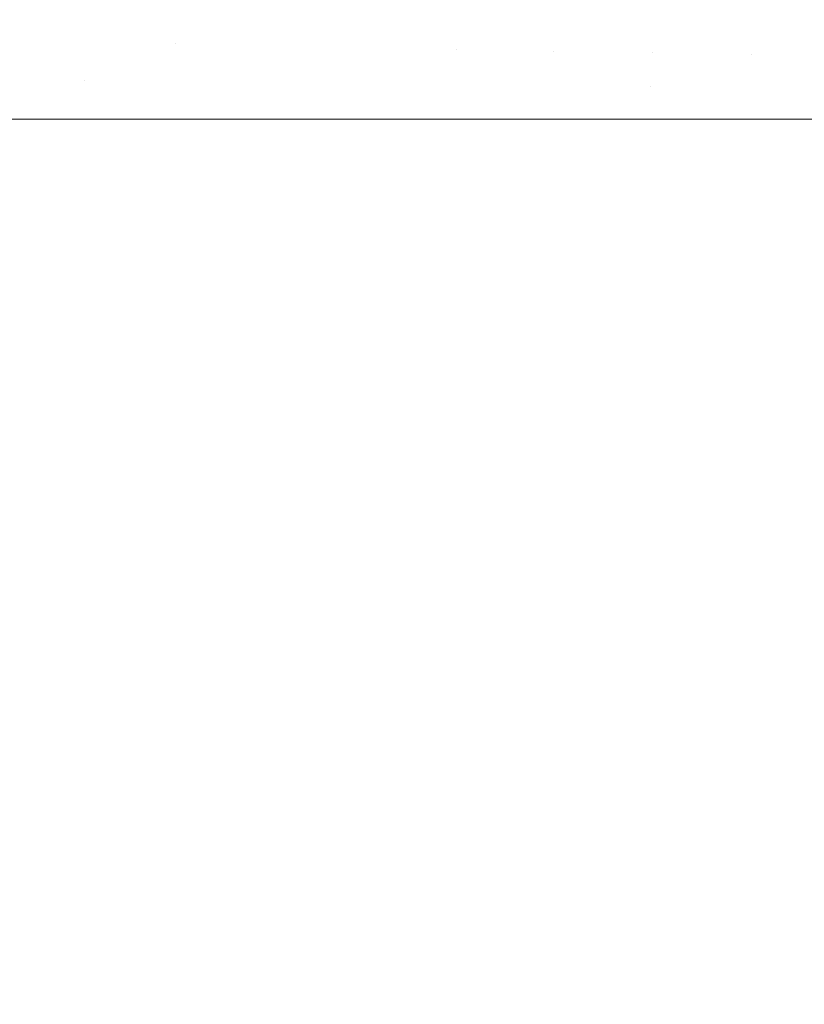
# Model space of a CAD drawing. Header units: centimetres. Extents: x -44.1 to 45.2, y 4.2 to 6.
# Tile 59 of 256: x -44.0589 to -44.0334, y 5.8713 to 5.9033. Entities that reach past the tile are written whole.
import ezdxf

# ---------------------------------------------------------------- set-up
doc = ezdxf.new("R2010")
doc.units = ezdxf.units.CM
doc.header["$LTSCALE"] = 2.54
doc.layers.add('Lucido design-1', color=7, linetype='Continuous')

# ---------------------------------------------------------------- blocks, each defined once
blk = doc.blocks.new('Gruppo-4-1')
at = {"color": 7, "linetype": 'Continuous', "lineweight": 9}
for points, invisible_edges in [([(-44.053857, 5.902536, -2312.358516), (-44.053654, 5.905059, -2312.358516), (-44.056564, 5.905171, -2312.360685), (-44.056686, 5.903872, -2312.360685)], 15), ([(-44.056686, 5.903872, -2313.083655), (-44.056564, 5.905171, -2313.083655), (-44.053654, 5.905059, -2313.085824), (-44.053857, 5.902536, -2313.085824)], 15), ([(-44.053857, 5.902536, -2312.358516), (-44.050874, 5.90248, -2312.356417), (-44.050675, 5.904944, -2312.356417), (-44.053654, 5.905059, -2312.358516)], 15), ([(-44.053654, 5.905059, -2313.085824), (-44.050675, 5.904944, -2313.087923), (-44.050874, 5.90248, -2313.087923), (-44.053857, 5.902536, -2313.085824)], 15), ([(-44.047632, 5.904827, -2312.354388), (-44.050675, 5.904944, -2312.356417), (-44.050874, 5.90248, -2312.356417), (-44.047826, 5.902422, -2312.354388)], 15), ([(-44.047826, 5.902422, -2313.089952), (-44.050874, 5.90248, -2313.087923), (-44.050675, 5.904944, -2313.087923), (-44.047632, 5.904827, -2313.089952)], 15), ([(-44.047826, 5.902422, -2312.354388), (-44.044721, 5.902363, -2312.35243), (-44.044531, 5.904708, -2312.35243), (-44.047632, 5.904827, -2312.354388)], 15), ([(-44.047632, 5.904827, -2313.089952), (-44.044531, 5.904708, -2313.09191), (-44.044721, 5.902363, -2313.09191), (-44.047826, 5.902422, -2313.089952)], 15), ([(-44.041379, 5.904586, -2312.350543), (-44.044531, 5.904708, -2312.35243), (-44.044721, 5.902363, -2312.35243), (-44.041563, 5.902303, -2312.350543)], 15), ([(-44.041563, 5.902303, -2313.093797), (-44.044721, 5.902363, -2313.09191), (-44.044531, 5.904708, -2313.09191), (-44.041379, 5.904586, -2313.093797)], 15), ([(-44.041379, 5.904586, -2312.350543), (-44.041563, 5.902303, -2312.350543), (-44.038358, 5.902243, -2312.348727), (-44.038285, 5.903345, -2312.348727)], 15), ([(-44.041379, 5.904586, -2313.093797), (-44.038179, 5.904463, -2313.095613), (-44.038358, 5.902243, -2313.095613), (-44.041563, 5.902303, -2313.093797)], 15), ([(-44.035113, 5.902181, -2313.097357), (-44.038358, 5.902243, -2313.095613), (-44.038179, 5.904463, -2313.095613), (-44.034939, 5.904338, -2313.097357)], 15), ([(-44.034939, 5.904338, -2312.346983), (-44.038179, 5.904463, -2312.348727), (-44.038285, 5.903345, -2312.348727), (-44.035041, 5.903252, -2312.346983)], 15), ([(-44.034939, 5.904338, -2313.097357), (-44.031663, 5.904212, -2313.099031), (-44.031831, 5.902119, -2313.099031), (-44.035113, 5.902181, -2313.097357)], 15), ([(-44.035041, 5.903252, -2312.346983), (-44.031762, 5.903158, -2312.345308), (-44.031663, 5.904212, -2312.345308), (-44.034939, 5.904338, -2312.346983)], 15), ([(-44.059523, 5.903953, -2312.362924), (-44.05961, 5.902645, -2312.362924), (-44.056772, 5.902592, -2312.360685), (-44.056686, 5.903872, -2312.360685)], 15), ([(-44.056686, 5.903872, -2313.083655), (-44.056772, 5.902592, -2313.083655), (-44.05961, 5.902645, -2313.081416), (-44.059523, 5.903953, -2313.081416)], 15), ([(-44.056686, 5.903872, -2312.360685), (-44.056772, 5.902592, -2312.360685), (-44.053857, 5.902536, -2312.358516)], 11), ([(-44.053857, 5.902536, -2313.085824), (-44.056772, 5.902592, -2313.083655), (-44.056686, 5.903872, -2313.083655)], 11), ([(-44.035041, 5.903252, -2312.346983), (-44.038285, 5.903345, -2312.348727), (-44.038358, 5.902243, -2312.348727), (-44.035113, 5.902181, -2312.346983)], 15), ([(-44.035113, 5.902181, -2312.346983), (-44.031831, 5.902119, -2312.345308), (-44.031762, 5.903158, -2312.345308), (-44.035041, 5.903252, -2312.346983)], 15), ([(-44.056822, 5.901331, -2312.360685), (-44.056772, 5.902592, -2312.360685), (-44.05961, 5.902645, -2312.362924), (-44.059662, 5.901357, -2312.362924)], 15), ([(-44.059662, 5.901357, -2313.081416), (-44.05961, 5.902645, -2313.081416), (-44.056772, 5.902592, -2313.083655), (-44.056822, 5.901331, -2313.083655)], 15), ([(-44.05586, 5.900089, -2312.359943), (-44.056772, 5.902592, -2312.360685), (-44.056822, 5.901331, -2312.360685)], 11), ([(-44.056822, 5.901331, -2313.083655), (-44.056772, 5.902592, -2313.083655), (-44.05586, 5.900089, -2313.084397)], 11), ([(-44.053857, 5.902536, -2312.358516), (-44.056772, 5.902592, -2312.360685), (-44.05586, 5.900089, -2312.359943)], 11), ([(-44.05586, 5.900089, -2313.084397), (-44.056772, 5.902592, -2313.083655), (-44.053857, 5.902536, -2313.085824)], 11), ([(-44.05586, 5.900089, -2312.359943), (-44.053907, 5.900089, -2312.358537), (-44.053857, 5.902536, -2312.358516)], 10), ([(-44.053857, 5.902536, -2313.085824), (-44.053907, 5.900089, -2313.085803), (-44.05586, 5.900089, -2313.084397)], 9), ([(-44.053857, 5.902536, -2312.358516), (-44.053907, 5.900089, -2312.358537), (-44.051517, 5.900089, -2312.356815)], 9), ([(-44.051517, 5.900089, -2313.087525), (-44.053907, 5.900089, -2313.085803), (-44.053857, 5.902536, -2313.085824)], 10), ([(-44.051517, 5.900089, -2312.356815), (-44.050874, 5.90248, -2312.356417), (-44.053857, 5.902536, -2312.358516)], 11), ([(-44.053857, 5.902536, -2313.085824), (-44.050874, 5.90248, -2313.087923), (-44.051517, 5.900089, -2313.087525)], 11), ([(-44.047826, 5.902422, -2312.354388), (-44.050874, 5.90248, -2312.356417), (-44.051517, 5.900089, -2312.356815), (-44.047877, 5.900089, -2312.354404)], 11), ([(-44.046776, 5.900089, -2313.090665), (-44.051517, 5.900089, -2313.087525), (-44.050874, 5.90248, -2313.087923), (-44.047826, 5.902422, -2313.089952)], 14), ([(-44.047826, 5.902422, -2312.354388), (-44.047877, 5.900089, -2312.354404), (-44.046776, 5.900089, -2312.353675)], 9), ([(-44.044721, 5.902363, -2312.35243), (-44.047826, 5.902422, -2312.354388), (-44.046776, 5.900089, -2312.353675)], 11), ([(-44.047826, 5.902422, -2313.089952), (-44.044721, 5.902363, -2313.09191), (-44.046776, 5.900089, -2313.090665)], 11), ([(-44.046776, 5.900089, -2312.353675), (-44.044766, 5.900089, -2312.352454), (-44.044721, 5.902363, -2312.35243)], 10), ([(-44.041609, 5.900089, -2313.093804), (-44.046776, 5.900089, -2313.090665), (-44.044721, 5.902363, -2313.09191)], 10), ([(-44.044721, 5.902363, -2312.35243), (-44.044766, 5.900089, -2312.352454), (-44.041622, 5.900089, -2312.350543)], 9), ([(-44.041622, 5.900089, -2312.350543), (-44.041563, 5.902303, -2312.350543), (-44.044721, 5.902363, -2312.35243)], 11), ([(-44.044721, 5.902363, -2313.09191), (-44.041563, 5.902303, -2313.093797), (-44.041609, 5.900089, -2313.093804)], 11), ([(-44.041563, 5.902303, -2312.350543), (-44.041622, 5.900089, -2312.350543), (-44.041609, 5.900089, -2312.350536)], 9), ([(-44.038402, 5.901157, -2312.348727), (-44.041563, 5.902303, -2312.350543), (-44.041609, 5.900089, -2312.350536)], 11), ([(-44.041609, 5.900089, -2313.093804), (-44.041563, 5.902303, -2313.093797), (-44.038358, 5.902243, -2313.095613)], 11), ([(-44.038402, 5.901157, -2312.348727), (-44.038358, 5.902243, -2312.348727), (-44.041563, 5.902303, -2312.350543)], 11), ([(-44.038358, 5.902243, -2313.095613), (-44.03599, 5.900089, -2313.096924), (-44.041609, 5.900089, -2313.093804)], 9), ([(-44.035113, 5.902181, -2312.346983), (-44.038358, 5.902243, -2312.348727), (-44.038402, 5.901157, -2312.348727), (-44.035155, 5.901127, -2312.346983)], 15), ([(-44.03599, 5.900089, -2313.096924), (-44.038358, 5.902243, -2313.095613), (-44.035113, 5.902181, -2313.097357)], 11), ([(-44.035113, 5.902181, -2313.097357), (-44.031831, 5.902119, -2313.099031), (-44.029894, 5.900089, -2313.100005), (-44.03599, 5.900089, -2313.096924)], 11), ([(-44.035155, 5.901127, -2312.346983), (-44.031872, 5.901096, -2312.345308), (-44.031831, 5.902119, -2312.345308), (-44.035113, 5.902181, -2312.346983)], 15), ([(-44.059662, 5.901357, -2312.362924), (-44.059832, 5.900089, -2312.363049), (-44.056827, 5.900089, -2312.3607), (-44.056822, 5.901331, -2312.360685)], 13), ([(-44.056822, 5.901331, -2313.083655), (-44.056827, 5.900089, -2313.08364), (-44.059832, 5.900089, -2313.081291), (-44.059662, 5.901357, -2313.081416)], 13), ([(-44.056822, 5.901331, -2312.360685), (-44.056827, 5.900089, -2312.3607), (-44.05586, 5.900089, -2312.359943)], 9), ([(-44.05586, 5.900089, -2313.084397), (-44.056827, 5.900089, -2313.08364), (-44.056822, 5.901331, -2313.083655)], 10), ([(-44.041609, 5.900089, -2312.350536), (-44.038401, 5.900089, -2312.348754), (-44.038402, 5.901157, -2312.348727)], 10), ([(-44.038402, 5.901157, -2312.348727), (-44.038401, 5.900089, -2312.348754), (-44.03599, 5.900089, -2312.347416)], 9), ([(-44.03599, 5.900089, -2312.347416), (-44.035155, 5.901127, -2312.346983), (-44.038402, 5.901157, -2312.348727)], 11), ([(-44.03599, 5.900089, -2312.347416), (-44.031872, 5.900089, -2312.345334), (-44.031872, 5.901096, -2312.345308), (-44.035155, 5.901127, -2312.346983)], 14), ([(-44.056827, 5.900089, -2312.3607), (-44.059832, 5.900089, -2312.363049), (-44.059832, 4.300089, -2312.363049), (-44.056827, 4.300089, -2312.3607)], 10), ([(-44.056827, 4.300089, -2313.08364), (-44.059832, 4.300089, -2313.081291), (-44.059832, 5.900089, -2313.081291), (-44.056827, 5.900089, -2313.08364)], 10), ([(-44.056827, 4.300089, -2312.3607), (-44.05586, 4.300089, -2312.359943), (-44.05586, 5.900089, -2312.359943), (-44.056827, 5.900089, -2312.3607)], 10), ([(-44.056827, 5.900089, -2313.08364), (-44.05586, 5.900089, -2313.084397), (-44.05586, 4.300089, -2313.084397), (-44.056827, 4.300089, -2313.08364)], 10), ([(-44.053907, 5.900089, -2312.358537), (-44.05586, 5.900089, -2312.359943), (-44.05586, 4.300089, -2312.359943), (-44.053907, 4.300089, -2312.358537)], 10), ([(-44.053907, 4.300089, -2313.085803), (-44.05586, 4.300089, -2313.084397), (-44.05586, 5.900089, -2313.084397), (-44.053907, 5.900089, -2313.085803)], 10), ([(-44.053907, 4.300089, -2312.358537), (-44.051517, 4.300089, -2312.356815), (-44.051517, 5.900089, -2312.356815), (-44.053907, 5.900089, -2312.358537)], 10), ([(-44.053907, 5.900089, -2313.085803), (-44.051517, 5.900089, -2313.087525), (-44.051517, 4.300089, -2313.087525), (-44.053907, 4.300089, -2313.085803)], 10), ([(-44.047877, 5.900089, -2312.354404), (-44.051517, 5.900089, -2312.356815), (-44.051517, 4.300089, -2312.356815), (-44.047877, 4.300089, -2312.354404)], 10), ([(-44.051517, 5.900089, -2313.087525), (-44.046776, 5.900089, -2313.090665), (-44.046776, 4.300089, -2313.090665), (-44.047877, 4.300089, -2313.089936)], 10), ([(-44.047877, 4.300089, -2313.089936), (-44.051517, 4.300089, -2313.087525), (-44.051517, 5.900089, -2313.087525)], 10), ([(-44.047877, 4.300089, -2312.354404), (-44.046776, 4.300089, -2312.353675), (-44.046776, 5.900089, -2312.353675), (-44.047877, 5.900089, -2312.354404)], 10), ([(-44.044766, 5.900089, -2312.352454), (-44.046776, 5.900089, -2312.353675), (-44.046776, 4.300089, -2312.353675), (-44.044766, 4.300089, -2312.352454)], 10), ([(-44.046776, 5.900089, -2313.090665), (-44.041609, 5.900089, -2313.093804), (-44.041609, 4.300089, -2313.093804), (-44.041622, 4.300089, -2313.093797)], 10), ([(-44.041622, 4.300089, -2313.093797), (-44.046776, 4.300089, -2313.090665), (-44.046776, 5.900089, -2313.090665)], 10), ([(-44.044766, 4.300089, -2312.352454), (-44.041609, 4.300089, -2312.350536), (-44.041609, 5.900089, -2312.350536), (-44.041622, 5.900089, -2312.350543)], 10), ([(-44.041622, 5.900089, -2312.350543), (-44.044766, 5.900089, -2312.352454), (-44.044766, 4.300089, -2312.352454)], 10), ([(-44.038401, 5.900089, -2312.348754), (-44.041609, 5.900089, -2312.350536), (-44.041609, 4.300089, -2312.350536), (-44.038401, 4.300089, -2312.348754)], 10), ([(-44.041609, 5.900089, -2313.093804), (-44.03599, 5.900089, -2313.096924), (-44.03599, 4.300089, -2313.096924), (-44.038401, 4.300089, -2313.095586)], 10), ([(-44.038401, 4.300089, -2313.095586), (-44.041609, 4.300089, -2313.093804), (-44.041609, 5.900089, -2313.093804)], 10), ([(-44.038401, 4.300089, -2312.348754), (-44.03599, 4.300089, -2312.347416), (-44.03599, 5.900089, -2312.347416), (-44.038401, 5.900089, -2312.348754)], 10), ([(-44.031872, 5.900089, -2312.345334), (-44.03599, 5.900089, -2312.347416), (-44.03599, 4.300089, -2312.347416), (-44.031872, 4.300089, -2312.345334)], 10), ([(-44.03599, 5.900089, -2313.096924), (-44.029894, 5.900089, -2313.100005), (-44.029894, 4.300089, -2313.100005), (-44.035161, 4.300089, -2313.097343)], 10), ([(-44.035161, 4.300089, -2313.097343), (-44.03599, 4.300089, -2313.096924), (-44.03599, 5.900089, -2313.096924)], 10)]:
    blk.add_3dface(points, dxfattribs=dict(at, invisible_edges=invisible_edges))
blk = doc.blocks.new('Gruppo-5-1')
at = {"color": 7}
blk.add_blockref('Gruppo-4-1', (0, 0), dxfattribs=at)

msp = doc.modelspace()

# ---------------------------------------------------------------- block references
at = {"layer": 'Lucido design-1', "color": 7}
msp.add_blockref('Gruppo-5-1', (0, 0), dxfattribs=at)

doc.saveas('drawing.dxf')
